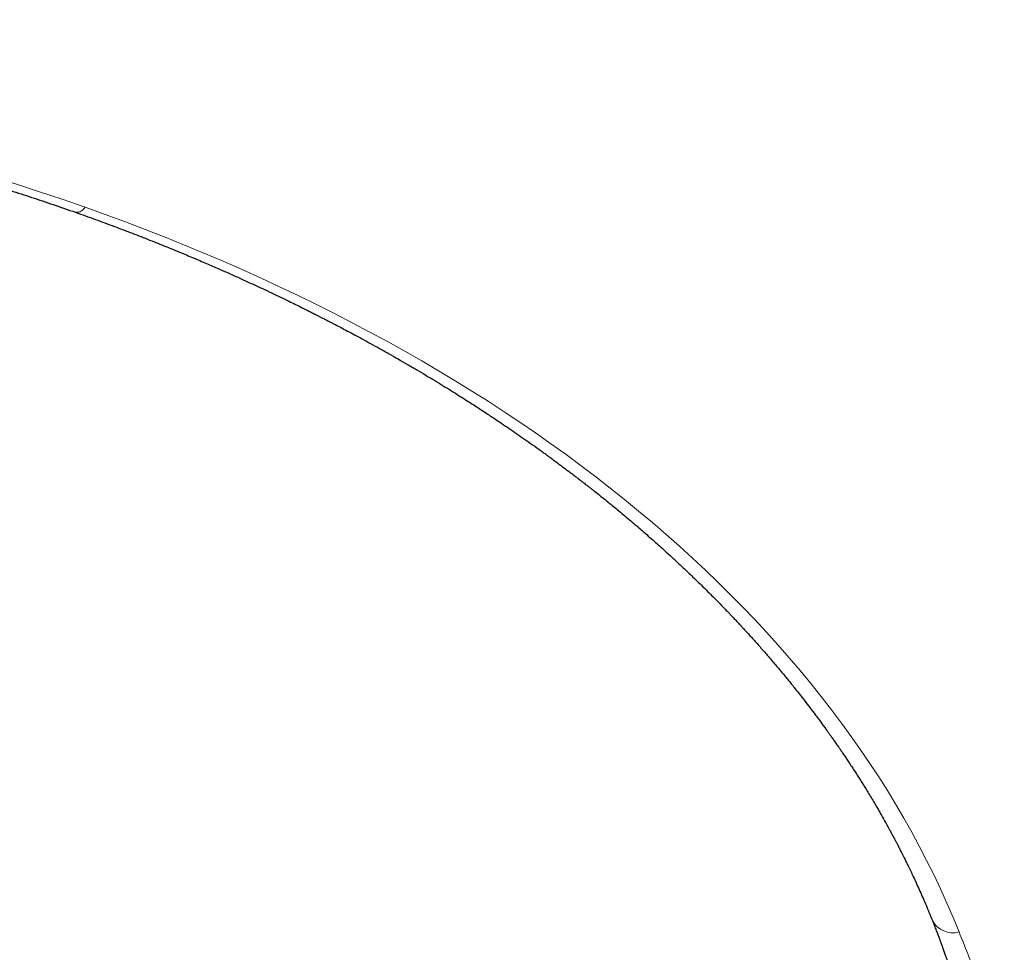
# Model space of a CAD drawing. Header units: millimetres. Extents: x 8 to 532, y 12 to 403.
# Tile 36 of 46: x 285.51 to 292.37, y 344.42 to 350.91. Entities that reach past the tile are written whole.
import ezdxf

# ---------------------------------------------------------------- set-up
doc = ezdxf.new("R2010")
doc.units = ezdxf.units.MM

msp = doc.modelspace()

# ---------------------------------------------------------------- linework, layer by layer
at = {"color": 8, "linetype": 'Continuous', "lineweight": 0}
for centre, radius, start, end in [((285.9084, 349.638), 0.069, 264.96726, 331.1436), ((292.0142, 344.7145), 0.163, 208.69827, 285.22046)]:
    msp.add_arc(centre, radius, start, end, dxfattribs=at)
for start_param, end_param in [(1.070796, 2.889673), (0.25192, 1.070796)]:
    msp.add_ellipse((280, 342.5549), major_axis=(12.45, 0), ratio=0.645243, start_param=start_param, end_param=end_param, dxfattribs=at)
at = {"color": 7, "linetype": 'Continuous', "lineweight": 30}
for points, knots in [([(268.1287, 344.6364), (268.1366, 344.6558), (268.1517, 344.6934), (268.1745, 344.7478), (268.1962, 344.7984), (268.2169, 344.8454), (268.2365, 344.8887), (268.2547, 344.9283), (268.2716, 344.9642), (268.287, 344.9965), (268.3008, 345.0251), (268.3131, 345.0501), (268.3237, 345.0715), (268.3328, 345.0898), (268.3403, 345.1047), (268.346, 345.1158), (268.3502, 345.1241), (268.354, 345.1315), (268.3592, 345.1416), (268.3662, 345.1552), (268.3751, 345.1724), (268.3865, 345.1941), (268.4005, 345.2206), (268.4175, 345.2523), (268.4364, 345.287), (268.4669, 345.3422), (268.5085, 345.4154), (268.5609, 345.5041), (268.6087, 345.5824), (268.6515, 345.6503), (268.6887, 345.708), (268.7244, 345.7622), (268.7509, 345.8016), (268.7679, 345.8267), (268.7755, 345.8378), (268.7815, 345.8465), (268.786, 345.853), (268.7894, 345.8579), (268.7935, 345.8639), (268.7996, 345.8726), (268.8082, 345.8851), (268.8194, 345.9011), (268.8334, 345.921), (268.8502, 345.9447), (268.8698, 345.9721), (268.892, 346.0028), (268.9163, 346.036), (268.9419, 346.0705), (268.968, 346.1052), (269.0132, 346.1648), (269.0789, 346.249), (269.1471, 346.3332), (269.197, 346.3932), (269.2273, 346.4293), (269.2579, 346.4653), (269.2889, 346.5012), (269.3199, 346.5368), (269.3494, 346.5702), (269.3763, 346.6003), (269.3998, 346.6263), (269.4203, 346.649), (269.4379, 346.6682), (269.4517, 346.6831), (269.4619, 346.6942), (269.4692, 346.702), (269.475, 346.7083), (269.4808, 346.7145), (269.4884, 346.7227), (269.499, 346.734), (269.5122, 346.748), (269.5272, 346.7639), (269.5436, 346.7811), (269.5611, 346.7995), (269.5852, 346.8245), (269.6167, 346.857), (269.6567, 346.8976), (269.6997, 346.9407), (269.7441, 346.9846), (269.7953, 347.0345), (269.8521, 347.0888), (269.9141, 347.147), (269.9737, 347.2019), (270.031, 347.2537), (270.0856, 347.3023), (270.1543, 347.3625), (270.2378, 347.434), (270.3371, 347.5167), (270.4119, 347.5774), (270.4619, 347.6173), (270.4869, 347.6371), (270.51, 347.6552), (270.5297, 347.6706), (270.5445, 347.6822), (270.5551, 347.6904), (270.5627, 347.6963), (270.5705, 347.7023), (270.5803, 347.7099), (270.594, 347.7204), (270.6118, 347.734), (270.6342, 347.7511), (270.6604, 347.7709), (270.6891, 347.7925), (270.719, 347.8148), (270.762, 347.8466), (270.8177, 347.8873), (270.8836, 347.9346), (270.9459, 347.9787), (271.0047, 348.0197), (271.0632, 348.0599), (271.1269, 348.103), (271.1978, 348.1503), (271.2776, 348.2025), (271.3625, 348.2571), (271.4527, 348.3139), (271.5484, 348.3729), (271.638, 348.4269), (271.7202, 348.4755), (271.7939, 348.5184), (271.8681, 348.5609), (271.9401, 348.6014), (272.007, 348.6386), (272.0685, 348.6722), (272.1243, 348.7024), (272.1748, 348.7293), (272.2175, 348.7519), (272.2529, 348.7705), (272.2817, 348.7855), (272.3069, 348.7985), (272.3281, 348.8095), (272.344, 348.8176), (272.3556, 348.8236), (272.3656, 348.8287), (272.3774, 348.8347), (272.3922, 348.8422), (272.4114, 348.8519), (272.4352, 348.8639), (272.464, 348.8784), (272.4971, 348.8949), (272.534, 348.9131), (272.6138, 348.9523), (272.7315, 349.0088), (272.8884, 349.0817), (273.0388, 349.1493), (273.1883, 349.2145), (273.3365, 349.2771), (273.4882, 349.3392), (273.6638, 349.4088), (273.8623, 349.4843), (274.0836, 349.5647), (274.3052, 349.6412), (274.5268, 349.7141), (274.7623, 349.7877), (275.0128, 349.8616), (275.2797, 349.9354), (275.502, 349.9929), (275.6781, 350.0362), (275.807, 350.0668), (275.9365, 350.0964), (276.0654, 350.1249), (276.2023, 350.1541), (276.3449, 350.1832), (276.4919, 350.212), (276.6324, 350.2382), (276.7574, 350.2606), (276.8676, 350.2796), (276.9652, 350.2958), (277.0627, 350.3115), (277.1731, 350.3287), (277.2989, 350.3474), (277.4409, 350.3674), (277.5895, 350.3872), (277.7447, 350.4065), (277.9056, 350.4251), (278.0708, 350.4428), (278.2378, 350.4591), (278.4052, 350.474), (278.5951, 350.4892), (278.8073, 350.5039), (279.0414, 350.5173), (279.2734, 350.5276), (279.5036, 350.5351), (279.7257, 350.5396), (279.9406, 350.5415), (280.1486, 350.5411), (280.3565, 350.5384), (280.5644, 350.5334), (280.7721, 350.5261), (280.9809, 350.5165), (281.1861, 350.5047), (281.3887, 350.4909), (281.5888, 350.4751), (281.7921, 350.4568), (281.9986, 350.436), (282.2081, 350.4125), (282.3858, 350.3905), (282.529, 350.3716), (282.6345, 350.3569), (282.7337, 350.3426), (282.8267, 350.3287), (282.9134, 350.3152), (282.9938, 350.3024), (283.063, 350.291), (283.1219, 350.2812), (283.1712, 350.2728), (283.2171, 350.2648), (283.259, 350.2574), (283.3003, 350.2501), (283.3441, 350.2422), (283.3941, 350.233), (283.4495, 350.2227), (283.5101, 350.2112), (283.5757, 350.1984), (283.6471, 350.1843), (283.724, 350.1688), (283.8065, 350.1517), (283.8928, 350.1334), (283.9824, 350.1139), (284.0753, 350.0932), (284.173, 350.0709), (284.2755, 350.0468), (284.3849, 350.0203), (284.5014, 349.9913), (284.6252, 349.9595), (284.754, 349.9254), (284.8877, 349.8888), (285.0262, 349.8495), (285.1666, 349.8084), (285.3085, 349.7655), (285.4518, 349.7206), (285.5989, 349.673), (285.7498, 349.6226), (285.851, 349.5873), (285.9024, 349.5693)], [0, 0, 0, 0, 0.004251, 0.008237, 0.011956, 0.015408, 0.018595, 0.021515, 0.024169, 0.026557, 0.028679, 0.030535, 0.032124, 0.033448, 0.034605, 0.035435, 0.035943, 0.036444, 0.037098, 0.038188, 0.03949, 0.040925, 0.043053, 0.045416, 0.048016, 0.050852, 0.05781, 0.064507, 0.070944, 0.075595, 0.080009, 0.084158, 0.088042, 0.089078, 0.089935, 0.090609, 0.0911, 0.091418, 0.091756, 0.092479, 0.093438, 0.094632, 0.096194, 0.098033, 0.100149, 0.102541, 0.105192, 0.107898, 0.110609, 0.113323, 0.12188, 0.130475, 0.133349, 0.136227, 0.139109, 0.141996, 0.144887, 0.147704, 0.15009, 0.152203, 0.154042, 0.155608, 0.1569, 0.157695, 0.158334, 0.158817, 0.159217, 0.159872, 0.160823, 0.16199, 0.163318, 0.164736, 0.166245, 0.167845, 0.170926, 0.174297, 0.177957, 0.181694, 0.185319, 0.190507, 0.195448, 0.200143, 0.20459, 0.208791, 0.212745, 0.220266, 0.227576, 0.234673, 0.236512, 0.238335, 0.240027, 0.241422, 0.242521, 0.243176, 0.243648, 0.244136, 0.244824, 0.245712, 0.247001, 0.248562, 0.250396, 0.252455, 0.25452, 0.256562, 0.261284, 0.265879, 0.269875, 0.273768, 0.27756, 0.281398, 0.286225, 0.291331, 0.296717, 0.302382, 0.308328, 0.314553, 0.318894, 0.323361, 0.327924, 0.332246, 0.336233, 0.339824, 0.343091, 0.346035, 0.348657, 0.350522, 0.352179, 0.353631, 0.354872, 0.355833, 0.356372, 0.356869, 0.357541, 0.35839, 0.359414, 0.360817, 0.362454, 0.364327, 0.366434, 0.36871, 0.377821, 0.38616, 0.394691, 0.402472, 0.410406, 0.418492, 0.426601, 0.438084, 0.449448, 0.460694, 0.47182, 0.482828, 0.495798, 0.508778, 0.521774, 0.527907, 0.534043, 0.540183, 0.546321, 0.552312, 0.559503, 0.566366, 0.572899, 0.579103, 0.583746, 0.588186, 0.59261, 0.597203, 0.603407, 0.609896, 0.616669, 0.623727, 0.63107, 0.638559, 0.646154, 0.653695, 0.661182, 0.671783, 0.682272, 0.69265, 0.702918, 0.713127, 0.722409, 0.731691, 0.740973, 0.750255, 0.759537, 0.768831, 0.778279, 0.787113, 0.796111, 0.805275, 0.814604, 0.824098, 0.833749, 0.838848, 0.843668, 0.848208, 0.852468, 0.856449, 0.860151, 0.863573, 0.866017, 0.868296, 0.870409, 0.872378, 0.874119, 0.87615, 0.878472, 0.881084, 0.883877, 0.88694, 0.890272, 0.893875, 0.897747, 0.901889, 0.906041, 0.910434, 0.915066, 0.919938, 0.92505, 0.930734, 0.936687, 0.942911, 0.949404, 0.956168, 0.963201, 0.970081, 0.9772, 0.984559, 0.992159, 1, 1, 1, 1]), ([(285.9024, 349.5693), (285.9487, 349.5528), (286.0396, 349.5205), (286.1719, 349.4716), (286.2978, 349.4238), (286.4173, 349.3772), (286.5307, 349.3318), (286.636, 349.2887), (286.7337, 349.2477), (286.8241, 349.2091), (286.9093, 349.172), (286.9894, 349.1365), (287.0676, 349.1012), (287.1435, 349.0664), (287.2166, 349.0324), (287.2836, 349.0007), (287.3445, 348.9716), (287.398, 348.9456), (287.4446, 348.9228), (287.4846, 348.903), (287.5198, 348.8854), (287.5505, 348.87), (287.5768, 348.8567), (287.5991, 348.8454), (287.6169, 348.8363), (287.6307, 348.8292), (287.6423, 348.8233), (287.6547, 348.8169), (287.6706, 348.8087), (287.6904, 348.7984), (287.7183, 348.7839), (287.7543, 348.7651), (287.7988, 348.7415), (287.848, 348.7153), (287.9018, 348.6862), (287.96, 348.6544), (288.0227, 348.6197), (288.0866, 348.5839), (288.1513, 348.547), (288.2157, 348.5098), (288.2804, 348.4719), (288.3438, 348.4342), (288.405, 348.3973), (288.4639, 348.3614), (288.5207, 348.3263), (288.585, 348.2859), (288.656, 348.2408), (288.7324, 348.1913), (288.8037, 348.1443), (288.8672, 348.1018), (288.9242, 348.0631), (288.9771, 348.0267), (289.0313, 347.989), (289.0876, 347.9493), (289.1461, 347.9075), (289.1948, 347.8722), (289.2331, 347.844), (289.2608, 347.8236), (289.2888, 347.8028), (289.3162, 347.7822), (289.3418, 347.7629), (289.3657, 347.7448), (289.387, 347.7286), (289.4053, 347.7145), (289.4194, 347.7037), (289.4295, 347.6958), (289.4382, 347.6891), (289.4483, 347.6813), (289.4618, 347.6707), (289.4787, 347.6576), (289.498, 347.6424), (289.5233, 347.6224), (289.5545, 347.5977), (289.5919, 347.5676), (289.6301, 347.5366), (289.669, 347.5048), (289.7083, 347.4722), (289.7493, 347.4379), (289.791, 347.4026), (289.8318, 347.3677), (289.8726, 347.3323), (289.9126, 347.2972), (289.9517, 347.2626), (289.9871, 347.2308), (290.0195, 347.2014), (290.049, 347.1745), (290.0776, 347.1481), (290.1062, 347.1216), (290.1367, 347.0929), (290.1693, 347.0621), (290.2049, 347.028), (290.2435, 346.9906), (290.2849, 346.9501), (290.3239, 346.9113), (290.3585, 346.8764), (290.387, 346.8474), (290.4125, 346.8213), (290.4349, 346.798), (290.4544, 346.7777), (290.471, 346.7603), (290.4848, 346.7457), (290.4964, 346.7335), (290.5064, 346.7229), (290.5162, 346.7124), (290.5274, 346.7005), (290.5408, 346.686), (290.5567, 346.6688), (290.5751, 346.6488), (290.5959, 346.626), (290.6192, 346.6003), (290.6445, 346.5721), (290.6707, 346.5426), (290.6966, 346.5132), (290.7234, 346.4823), (290.7509, 346.4504), (290.7787, 346.4178), (290.8048, 346.3869), (290.8291, 346.3577), (290.8515, 346.3305), (290.8725, 346.3048), (290.8937, 346.2788), (290.9185, 346.2478), (290.948, 346.2108), (290.9822, 346.167), (291.0193, 346.1188), (291.0521, 346.0753), (291.0793, 346.0389), (291.0992, 346.0119), (291.1173, 345.987), (291.1336, 345.9646), (291.1479, 345.9446), (291.1607, 345.9267), (291.1719, 345.911), (291.1814, 345.8975), (291.1897, 345.8856), (291.1979, 345.8739), (291.207, 345.8607), (291.2177, 345.8452), (291.2304, 345.8269), (291.2452, 345.8051), (291.2615, 345.7811), (291.279, 345.7549), (291.2976, 345.7268), (291.3173, 345.6967), (291.3373, 345.6658), (291.3567, 345.6355), (291.3751, 345.6065), (291.3925, 345.5786), (291.4119, 345.5472), (291.4328, 345.5128), (291.4549, 345.4761), (291.4746, 345.4427), (291.4923, 345.4125), (291.5135, 345.3757), (291.5395, 345.3298), (291.564, 345.2856), (291.5824, 345.2517), (291.5944, 345.2294), (291.6065, 345.2069), (291.6178, 345.1854), (291.6276, 345.1668), (291.6351, 345.1521), (291.6407, 345.1414), (291.6454, 345.1322), (291.6507, 345.1219), (291.6575, 345.1085), (291.6661, 345.0916), (291.6763, 345.0713), (291.6888, 345.046), (291.7036, 345.0157), (291.7207, 344.9803), (291.7391, 344.9413), (291.7589, 344.8987), (291.7797, 344.8528), (291.8015, 344.8035), (291.8242, 344.751), (291.8477, 344.6949), (291.8632, 344.6563), (291.8713, 344.6364)], [0, 0, 0, 0, 0.015799, 0.030963, 0.045496, 0.059398, 0.07267, 0.085314, 0.096661, 0.107452, 0.117686, 0.127365, 0.136489, 0.146185, 0.155165, 0.163431, 0.170983, 0.177821, 0.183442, 0.188469, 0.192902, 0.19675, 0.200078, 0.2029, 0.205215, 0.206893, 0.208157, 0.209625, 0.211648, 0.214227, 0.217235, 0.222356, 0.2281, 0.234468, 0.241459, 0.249073, 0.25731, 0.266169, 0.274431, 0.283169, 0.292024, 0.300628, 0.30898, 0.31708, 0.324928, 0.332525, 0.343956, 0.354767, 0.364957, 0.374528, 0.382164, 0.389748, 0.397713, 0.406059, 0.414787, 0.423896, 0.428025, 0.432227, 0.436503, 0.440834, 0.444833, 0.44835, 0.451875, 0.454731, 0.456917, 0.458434, 0.459468, 0.461027, 0.463149, 0.465837, 0.468973, 0.472291, 0.47785, 0.48383, 0.490232, 0.496304, 0.502712, 0.509456, 0.516512, 0.52338, 0.529852, 0.537061, 0.543708, 0.549793, 0.555315, 0.560498, 0.56517, 0.57033, 0.575556, 0.581367, 0.587764, 0.594745, 0.602311, 0.610444, 0.61633, 0.621674, 0.626477, 0.630739, 0.634458, 0.637636, 0.640273, 0.642466, 0.644316, 0.646089, 0.648203, 0.650822, 0.653946, 0.657574, 0.661708, 0.666335, 0.671466, 0.676953, 0.682244, 0.687288, 0.693519, 0.699324, 0.704704, 0.709997, 0.714801, 0.719131, 0.723604, 0.728566, 0.735454, 0.743105, 0.75152, 0.760698, 0.765743, 0.770456, 0.774744, 0.778609, 0.782049, 0.785065, 0.787866, 0.790164, 0.792011, 0.793973, 0.796206, 0.798776, 0.801918, 0.805635, 0.809926, 0.814244, 0.819021, 0.824256, 0.829605, 0.834738, 0.839653, 0.844352, 0.848832, 0.85555, 0.861711, 0.867314, 0.872361, 0.876872, 0.885796, 0.895335, 0.898956, 0.902658, 0.906441, 0.910185, 0.913305, 0.915723, 0.91744, 0.918626, 0.920294, 0.922522, 0.92531, 0.928658, 0.932552, 0.937792, 0.943614, 0.950019, 0.957007, 0.96458, 0.972587, 0.981159, 0.990296, 1, 1, 1, 1]), ([(291.8713, 344.6364), (291.876, 344.6244), (291.8851, 344.6016), (291.8976, 344.5692), (291.9085, 344.5407), (291.9178, 344.5159), (291.9256, 344.4949), (291.9319, 344.4776), (291.9368, 344.4641), (291.9407, 344.4534), (291.944, 344.4441), (291.9475, 344.4343), (291.9515, 344.4231), (291.9561, 344.4101), (291.9619, 344.3934), (291.9692, 344.3725), (291.9778, 344.3471), (291.99, 344.3106), (292.0051, 344.2643), (292.0223, 344.2094), (292.0369, 344.1612), (292.049, 344.1199), (292.0589, 344.0852), (292.0684, 344.0508), (292.0775, 344.0174), (292.0858, 343.986), (292.093, 343.9579), (292.0985, 343.936), (292.1026, 343.9197), (292.1054, 343.9081), (292.1083, 343.8963), (292.1116, 343.8824), (292.1151, 343.8678), (292.1174, 343.8577), (292.1184, 343.8534)], [0, 0, 0, 0, 0.046374, 0.087875, 0.124514, 0.156301, 0.183246, 0.205354, 0.222631, 0.235082, 0.246387, 0.258386, 0.272741, 0.289449, 0.30851, 0.337024, 0.369562, 0.406121, 0.477, 0.547278, 0.616694, 0.661309, 0.705565, 0.749462, 0.79295, 0.833363, 0.869206, 0.900485, 0.916625, 0.931214, 0.944519, 0.961406, 0.983691, 1, 1, 1, 1])]:
    msp.add_open_spline(points, degree=3, knots=knots, dxfattribs=at)
at = {"color": 8, "linetype": 'Continuous', "lineweight": 0}
msp.add_open_spline([(292.057, 344.5573), (292.0803, 344.4994), (292.1267, 344.3838), (292.1885, 344.2097), (292.2443, 344.0351), (292.2936, 343.8599), (292.337, 343.684), (292.3606, 343.5662), (292.3723, 343.5072)], degree=3, knots=[0, 0, 0, 0, 0.167, 0.333748, 0.500333, 0.666844, 0.83337, 1, 1, 1, 1], dxfattribs=at)

doc.saveas('drawing.dxf')
